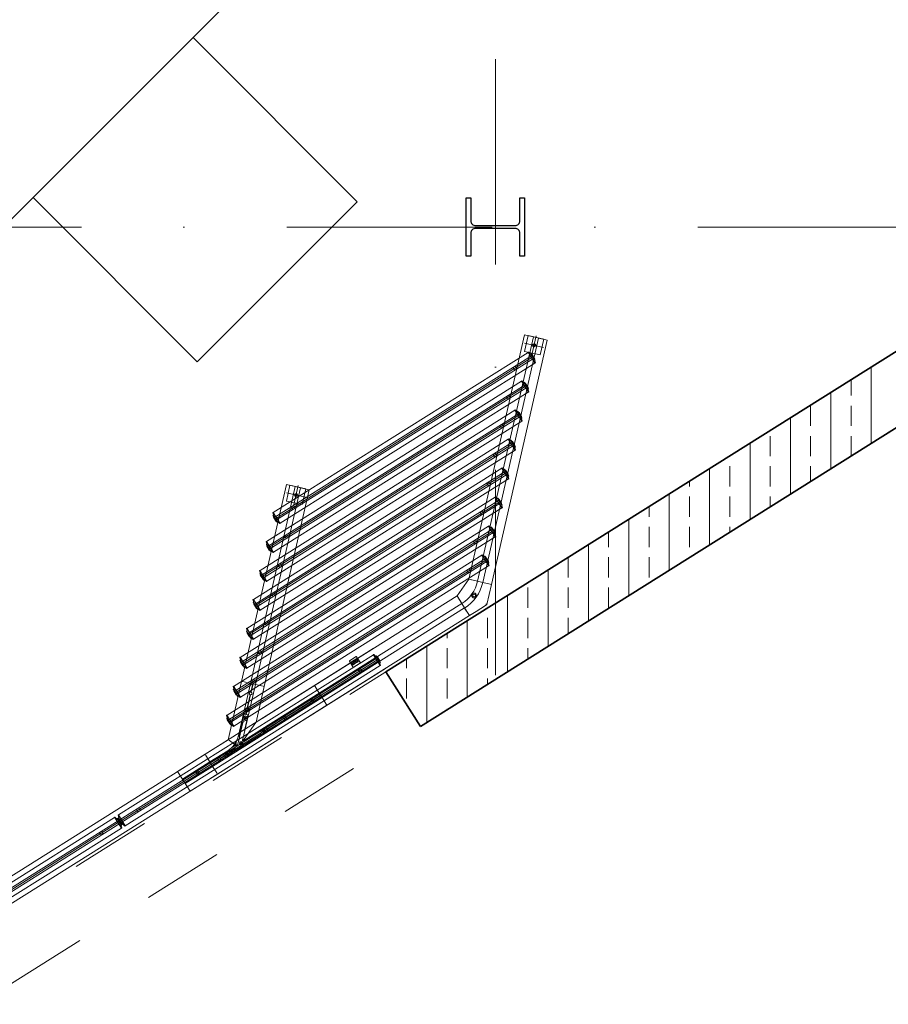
# Model space of a CAD drawing. Header units: metres. Extents: x 10441 to 19716, y -6570 to 1447.
# Tile 6 of 57: x 16309 to 16577, y -6130 to -5825. Entities that reach past the tile are written whole.
import ezdxf
from ezdxf.enums import TextEntityAlignment as Align

# ---------------------------------------------------------------- set-up
doc = ezdxf.new("R2010")
doc.units = ezdxf.units.M
doc.header["$MEASUREMENT"] = 0
doc.linetypes.add('8', pattern=[0.5, 0.25, -0.25])
doc.linetypes.add('DASHDOT', pattern=[25.4, 12.7, -6.35, 0, -6.35])
doc.layers.get('0').update_dxf_attribs({"color": 8})
for name, color, linetype, lineweight in [('#elektryczne', 8, 'Continuous', 20), ('_K_stal', 8, 'Continuous', 25), ('A_B.CIENKIE', 8, 'Continuous', 9), ('A_BUDYNKI', 8, 'Continuous', 13), ('A_HACZE', 8, 'Continuous', 5), ('A_OSIE', 8, 'Continuous', 13), ('A_OZACZENIE DRZWI', 8, 'Continuous', 13), ('A_OZNACZENIA OKIEN', 8, 'Continuous', 13), ('A_STOLARKA', 8, 'Continuous', 5)]:
    doc.layers.add(name, color=color, linetype=linetype, lineweight=lineweight)
doc.styles.add('m1_romans', font='romans.shx', dxfattribs={"width": 0.8})

# ---------------------------------------------------------------- blocks, each defined once
blk = doc.blocks.new('podkład')
at = {"color": 8}
for p, q in [((12110.65, -3655.4), (12199.74, -3566.3)), ((12179.95, -3586.09), (12130.44, -3635.6)), ((12230.78, -3636.92), (12179.95, -3586.09)), ((12130.44, -3635.6), (12181.26, -3686.43)), ((12181.26, -3686.43), (12230.78, -3636.92))]:
    blk.add_line(p, q, dxfattribs=at)
at = {"layer": '_K_stal', "color": 8}
blk.add_lwpolyline([(12281.09, -3635.7), (12282.49, -3635.7), (12282.49, -3653.7), (12281.09, -3653.7), (12281.09, -3646.62, 0.414214), (12279.59, -3645.12), (12267.39, -3645.12, 0.414214), (12265.89, -3646.62), (12265.89, -3653.7), (12264.49, -3653.7), (12264.49, -3635.7), (12265.89, -3635.7), (12265.89, -3642.77, 0.414214), (12267.39, -3644.27), (12279.59, -3644.27, 0.414214), (12281.09, -3642.77)], format="xyb", close=True, dxfattribs=at)
at = {"layer": 'A_B.CIENKIE', "color": 8, "linetype": '8', "ltscale": 100}
for p, q in [((11593.49, -4188.5), (12953.49, -3333.65)), ((11573.49, -4224.7), (12973.49, -3344.7))]:
    blk.add_line(p, q, dxfattribs=at)
at = {"layer": 'A_BUDYNKI', "color": 8, "lineweight": 35}
for p, q in [((12239.64, -3782.35), (12973.49, -3321.1)), ((12973.49, -3344.7), (12250.29, -3799.28)), ((12250.29, -3799.28), (12239.64, -3782.35))]:
    blk.add_line(p, q, dxfattribs=at)
at = {"layer": 'A_HACZE', "color": 8, "linetype": 'Continuous'}
for p, q in [((12389.78, -3711.6), (12389.78, -3687.98)), ((12383.53, -3696.88), (12383.53, -3691.91)), ((12377.28, -3719.46), (12377.28, -3695.84)), ((12371.03, -3706.25), (12371.03, -3700)), ((12383.53, -3706.25), (12383.53, -3700)), ((12364.78, -3727.32), (12364.78, -3703.7)), ((12358.53, -3715.63), (12358.53, -3709.38)), ((12371.03, -3715.63), (12371.03, -3709.38)), ((12383.53, -3715.53), (12383.53, -3709.38)), ((12352.28, -3735.17), (12352.28, -3711.55)), ((12346.03, -3715.63), (12346.03, -3715.48)), ((12339.78, -3743.03), (12339.78, -3719.41)), ((12346.03, -3725), (12346.03, -3718.75)), ((12358.53, -3725), (12358.53, -3718.75)), ((12371.03, -3723.39), (12371.03, -3718.75)), ((12333.53, -3725), (12333.53, -3723.34)), ((12327.28, -3750.89), (12327.28, -3727.27)), ((12333.53, -3734.38), (12333.53, -3728.13)), ((12346.03, -3734.38), (12346.03, -3728.13)), ((12358.53, -3731.24), (12358.53, -3728.13)), ((12321.03, -3734.38), (12321.03, -3731.2)), ((12314.78, -3758.74), (12314.78, -3735.12)), ((12321.03, -3743.75), (12321.03, -3737.5)), ((12333.53, -3743.75), (12333.53, -3737.5)), ((12346.03, -3739.1), (12346.03, -3737.5)), ((12308.53, -3743.75), (12308.53, -3739.05)), ((12302.28, -3766.6), (12302.28, -3742.98)), ((12296.03, -3753.13), (12296.03, -3746.91)), ((12308.53, -3753.13), (12308.53, -3746.88)), ((12321.03, -3753.13), (12321.03, -3746.88)), ((12333.53, -3746.96), (12333.53, -3746.88)), ((12289.78, -3774.46), (12289.78, -3750.84)), ((12283.53, -3762.5), (12283.53, -3756.25)), ((12296.03, -3762.5), (12296.03, -3756.25)), ((12308.53, -3762.5), (12308.53, -3756.25)), ((12277.28, -3782.32), (12277.28, -3758.69)), ((12271.03, -3771.88), (12271.03, -3765.63)), ((12283.53, -3771.88), (12283.53, -3765.63)), ((12296.03, -3770.53), (12296.03, -3765.63)), ((12264.78, -3790.17), (12264.78, -3766.55)), ((12258.53, -3771.88), (12258.53, -3770.48)), ((12252.28, -3798.03), (12252.28, -3774.41)), ((12258.53, -3781.25), (12258.53, -3775)), ((12271.03, -3781.25), (12271.03, -3775)), ((12283.53, -3778.39), (12283.53, -3775)), ((12246.03, -3781.25), (12246.03, -3778.34)), ((12239.78, -3782.57), (12239.78, -3782.26)), ((12246.03, -3790.63), (12246.03, -3784.38)), ((12258.53, -3790.63), (12258.53, -3784.38)), ((12271.03, -3786.24), (12271.03, -3784.38)), ((12258.53, -3794.1), (12258.53, -3793.75))]:
    blk.add_line(p, q, dxfattribs=at)
at = {"layer": 'A_OSIE', "color": 8, "linetype": 'DASHDOT', "ltscale": 5}
for p, q in [((12273.49, -3783.35), (12273.49, -2044.7)), ((11573.49, -3644.7), (12494.75, -3644.7))]:
    blk.add_line(p, q, dxfattribs=at)
at = {"layer": 'A_STOLARKA', "color": 8}
for p, q in [((12265.27, -3753.7), (12282.52, -3678.07)), ((12268, -3754.33), (12285.25, -3678.69)), ((12269.56, -3754.68), (12286.81, -3679.05)), ((12272.29, -3755.3), (12289.54, -3679.67)), ((12283.6, -3678.31), (12282.48, -3683.19)), ((12282.52, -3678.07), (12282.91, -3678.16)), ((12285.25, -3678.69), (12282.91, -3678.16)), ((12288.47, -3679.42), (12283.6, -3678.31)), ((12285.98, -3678.86), (12285.25, -3678.69)), ((12286.03, -3678.87), (12285.98, -3678.86)), ((12286.08, -3678.88), (12286.03, -3678.87)), ((12286.81, -3679.05), (12286.08, -3678.88)), ((12289.54, -3679.67), (12286.81, -3679.05)), ((12287.36, -3684.3), (12288.47, -3679.42)), ((12282.48, -3683.19), (12287.36, -3684.3)), ((12284.63, -3684.23), (12283.74, -3683.38)), ((12285.34, -3681.05), (12285.19, -3681.3)), ((12285.19, -3681.3), (12285.33, -3681.55)), ((12285.33, -3681.55), (12285.62, -3681.56)), ((12285.63, -3681.06), (12285.34, -3681.05)), ((12285.62, -3681.56), (12285.77, -3681.31)), ((12285.77, -3681.31), (12285.63, -3681.06)), ((12283.63, -3683.48), (12204.76, -3733.05)), ((12284.71, -3684.54), (12205.26, -3734.48)), ((12285.06, -3684.91), (12205.43, -3734.96)), ((12205.79, -3735.32), (12285.24, -3685.39)), ((12285.74, -3686.84), (12283.61, -3683.46)), ((12284.3, -3683.91), (12284.46, -3683.81)), ((12284.39, -3683.85), (12284.63, -3684.23)), ((12284.83, -3684.17), (12284.52, -3683.82)), ((12284.66, -3684.27), (12284.63, -3684.23)), ((12285.48, -3685.59), (12284.63, -3684.23)), ((12284.66, -3684.27), (12284.83, -3684.17)), ((12284.71, -3684.54), (12284.85, -3684.57)), ((12284.85, -3684.57), (12285.27, -3685.25)), ((12285.64, -3685.37), (12284.9, -3684.18)), ((12285.27, -3685.25), (12285.24, -3685.39)), ((12285.46, -3685.54), (12285.63, -3685.44)), ((12285.49, -3685.58), (12285.46, -3685.54)), ((12285.87, -3686.76), (12285.48, -3685.59)), ((12285.49, -3685.58), (12285.72, -3685.96)), ((12285.81, -3685.86), (12285.63, -3685.44)), ((12285.79, -3685.93), (12285.63, -3686.02)), ((12206.86, -3736.38), (12285.72, -3686.81)), ((12281.59, -3692.45), (12202.72, -3742.01)), ((12283.7, -3695.81), (12281.57, -3692.42)), ((12282.59, -3693.2), (12281.7, -3692.34)), ((12282.66, -3693.5), (12203.21, -3743.44)), ((12283.01, -3693.87), (12203.39, -3743.92)), ((12203.75, -3744.28), (12283.2, -3694.35)), ((12282.26, -3692.87), (12282.41, -3692.77)), ((12282.35, -3692.81), (12282.59, -3693.19)), ((12282.79, -3693.13), (12282.48, -3692.78)), ((12282.62, -3693.24), (12282.59, -3693.19)), ((12283.44, -3694.55), (12282.59, -3693.2)), ((12282.62, -3693.24), (12282.79, -3693.13)), ((12282.66, -3693.5), (12282.8, -3693.53)), ((12282.8, -3693.53), (12283.23, -3694.21)), ((12283.6, -3694.33), (12282.85, -3693.15)), ((12283.23, -3694.21), (12283.2, -3694.35)), ((12283.41, -3694.51), (12283.58, -3694.4)), ((12283.44, -3694.55), (12283.42, -3694.51)), ((12283.44, -3694.55), (12283.68, -3694.93)), ((12283.82, -3695.73), (12283.44, -3694.55)), ((12283.74, -3694.89), (12283.58, -3694.99)), ((12283.76, -3694.83), (12283.59, -3694.4)), ((12204.81, -3745.34), (12283.68, -3695.77)), ((12279.54, -3701.41), (12200.68, -3750.98)), ((12281.65, -3704.77), (12279.53, -3701.38)), ((12280.55, -3702.16), (12279.65, -3701.3)), ((12280.62, -3702.47), (12201.17, -3752.4)), ((12280.97, -3702.84), (12201.34, -3752.88)), ((12201.7, -3753.25), (12281.15, -3703.31)), ((12202.77, -3754.3), (12281.63, -3704.73)), ((12280.21, -3701.83), (12280.37, -3701.73)), ((12280.31, -3701.77), (12280.55, -3702.15)), ((12280.75, -3702.09), (12280.43, -3701.74)), ((12280.57, -3702.2), (12280.55, -3702.15)), ((12281.4, -3703.51), (12280.55, -3702.16)), ((12280.57, -3702.2), (12280.74, -3702.09)), ((12280.62, -3702.47), (12280.76, -3702.5)), ((12280.76, -3702.5), (12281.18, -3703.17)), ((12281.55, -3703.29), (12280.81, -3702.11)), ((12281.18, -3703.17), (12281.15, -3703.31)), ((12281.37, -3703.47), (12281.54, -3703.36)), ((12281.4, -3703.51), (12281.37, -3703.47)), ((12281.4, -3703.51), (12281.64, -3703.89)), ((12281.78, -3704.69), (12281.4, -3703.51)), ((12281.72, -3703.79), (12281.54, -3703.36)), ((12281.7, -3703.85), (12281.54, -3703.95)), ((12277.5, -3710.37), (12198.63, -3759.94)), ((12279.61, -3713.73), (12277.48, -3710.34)), ((12278.5, -3711.12), (12277.61, -3710.26)), ((12278.17, -3710.79), (12278.32, -3710.7)), ((12278.26, -3710.74), (12278.5, -3711.12)), ((12278.7, -3711.05), (12278.39, -3710.71)), ((12278.58, -3711.43), (12199.13, -3761.36)), ((12278.93, -3711.8), (12199.3, -3761.85)), ((12199.66, -3762.21), (12279.11, -3712.27)), ((12200.72, -3763.27), (12279.59, -3713.7)), ((12278.53, -3711.16), (12278.5, -3711.12)), ((12279.35, -3712.48), (12278.5, -3711.12)), ((12278.53, -3711.16), (12278.7, -3711.06)), ((12278.58, -3711.43), (12278.71, -3711.46)), ((12278.71, -3711.46), (12279.14, -3712.14)), ((12279.51, -3712.26), (12278.77, -3711.07)), ((12279.14, -3712.14), (12279.11, -3712.27)), ((12279.33, -3712.43), (12279.49, -3712.33)), ((12279.35, -3712.47), (12279.33, -3712.43)), ((12279.35, -3712.47), (12279.59, -3712.85)), ((12279.74, -3713.65), (12279.35, -3712.48)), ((12279.67, -3712.75), (12279.5, -3712.32)), ((12279.65, -3712.81), (12279.5, -3712.91)), ((12275.46, -3719.33), (12196.59, -3768.9)), ((12277.57, -3722.69), (12275.44, -3719.31)), ((12276.46, -3720.08), (12275.57, -3719.23)), ((12276.12, -3719.76), (12276.28, -3719.66)), ((12276.22, -3719.7), (12276.46, -3720.08)), ((12276.66, -3720.02), (12276.34, -3719.67)), ((12276.53, -3720.39), (12197.08, -3770.33)), ((12276.88, -3720.76), (12197.26, -3770.81)), ((12197.61, -3771.17), (12277.07, -3721.24)), ((12198.68, -3772.23), (12277.55, -3722.66)), ((12276.49, -3720.12), (12276.46, -3720.08)), ((12277.31, -3721.44), (12276.46, -3720.08)), ((12276.48, -3720.12), (12276.65, -3720.02)), ((12276.53, -3720.39), (12276.67, -3720.42)), ((12276.67, -3720.42), (12277.1, -3721.1)), ((12277.47, -3721.22), (12276.72, -3720.03)), ((12277.1, -3721.1), (12277.07, -3721.24)), ((12277.28, -3721.39), (12277.45, -3721.29)), ((12277.31, -3721.43), (12277.28, -3721.39)), ((12277.31, -3721.43), (12277.55, -3721.81)), ((12277.69, -3722.61), (12277.31, -3721.44)), ((12277.61, -3721.78), (12277.45, -3721.87)), ((12277.63, -3721.71), (12277.46, -3721.29)), ((12208.86, -3724.38), (12194.97, -3785.29)), ((12211.59, -3725), (12197.7, -3785.91)), ((12213.15, -3725.36), (12199.26, -3786.27)), ((12215.88, -3725.98), (12201.99, -3786.89)), ((12209.93, -3724.62), (12208.82, -3729.5)), ((12208.86, -3724.38), (12209.25, -3724.47)), ((12211.59, -3725), (12209.25, -3724.47)), ((12214.81, -3725.73), (12209.93, -3724.62)), ((12212.32, -3725.17), (12211.59, -3725)), ((12212.37, -3725.18), (12212.32, -3725.17)), ((12212.42, -3725.19), (12212.37, -3725.18)), ((12213.15, -3725.36), (12212.42, -3725.19)), ((12215.88, -3725.98), (12213.15, -3725.36)), ((12213.69, -3730.61), (12214.81, -3725.73)), ((12273.41, -3728.29), (12194.55, -3777.86)), ((12211.67, -3727.36), (12211.52, -3727.61)), ((12211.52, -3727.61), (12211.66, -3727.86)), ((12211.66, -3727.86), (12211.95, -3727.87)), ((12211.96, -3727.37), (12211.67, -3727.36)), ((12211.95, -3727.87), (12212.1, -3727.62)), ((12212.1, -3727.62), (12211.96, -3727.37)), ((12275.52, -3731.65), (12273.4, -3728.27)), ((12274.42, -3729.04), (12273.52, -3728.19)), ((12274.08, -3728.72), (12274.24, -3728.62)), ((12274.18, -3728.66), (12274.42, -3729.04)), ((12274.62, -3728.98), (12274.3, -3728.63)), ((12274.44, -3729.08), (12274.42, -3729.04)), ((12275.27, -3730.4), (12274.42, -3729.04)), ((12274.44, -3729.09), (12274.61, -3728.98)), ((12275.42, -3730.18), (12274.68, -3729)), ((12274.49, -3729.35), (12195.04, -3779.29)), ((12274.84, -3729.72), (12195.21, -3779.77)), ((12195.57, -3780.13), (12275.02, -3730.2)), ((12196.64, -3781.19), (12275.5, -3731.62)), ((12208.82, -3729.5), (12213.69, -3730.61)), ((12274.49, -3729.35), (12274.63, -3729.38)), ((12274.63, -3729.38), (12275.05, -3730.06)), ((12275.05, -3730.06), (12275.02, -3730.2)), ((12275.24, -3730.36), (12275.41, -3730.25)), ((12275.27, -3730.39), (12275.24, -3730.35)), ((12275.27, -3730.39), (12275.51, -3730.78)), ((12275.65, -3731.57), (12275.27, -3730.4)), ((12275.59, -3730.68), (12275.41, -3730.25)), ((12275.57, -3730.74), (12275.41, -3730.84)), ((12205.01, -3734.28), (12204.62, -3733.11)), ((12204.86, -3734.43), (12204.68, -3734)), ((12204.86, -3733.84), (12204.7, -3733.94)), ((12206.88, -3736.41), (12204.75, -3733.03)), ((12204.76, -3733.9), (12205, -3734.28)), ((12205.59, -3735.68), (12204.85, -3734.5)), ((12205.03, -3734.32), (12204.86, -3734.43)), ((12205.03, -3734.33), (12205, -3734.28)), ((12205.86, -3735.64), (12205.01, -3734.28)), ((12205.26, -3734.48), (12205.22, -3734.62)), ((12205.22, -3734.62), (12205.64, -3735.3)), ((12271.37, -3737.26), (12192.5, -3786.83)), ((12205.64, -3735.3), (12205.79, -3735.32)), ((12205.83, -3735.59), (12205.66, -3735.7)), ((12205.97, -3736.05), (12205.66, -3735.7)), ((12205.85, -3735.64), (12205.83, -3735.6)), ((12205.85, -3735.64), (12206.09, -3736.02)), ((12206.75, -3736.49), (12205.86, -3735.64)), ((12206.03, -3736.05), (12206.19, -3735.96)), ((12273.48, -3740.62), (12271.35, -3737.23)), ((12272.37, -3738.01), (12271.48, -3737.15)), ((12272.03, -3737.68), (12272.19, -3737.58)), ((12272.13, -3737.62), (12272.37, -3738)), ((12272.57, -3737.94), (12272.26, -3737.59)), ((12272.4, -3738.05), (12272.37, -3738)), ((12273.22, -3739.36), (12272.37, -3738.01)), ((12272.4, -3738.05), (12272.56, -3737.94)), ((12273.38, -3739.14), (12272.63, -3737.96)), ((12272.44, -3738.32), (12192.99, -3788.25)), ((12272.79, -3738.69), (12193.17, -3788.73)), ((12193.53, -3789.1), (12272.98, -3739.16)), ((12194.59, -3790.15), (12273.46, -3740.58)), ((12272.44, -3738.32), (12272.58, -3738.35)), ((12272.58, -3738.35), (12273.01, -3739.02)), ((12273.01, -3739.02), (12272.98, -3739.16)), ((12273.19, -3739.32), (12273.36, -3739.21)), ((12273.22, -3739.36), (12273.2, -3739.32)), ((12273.22, -3739.36), (12273.46, -3739.74)), ((12273.6, -3740.54), (12273.22, -3739.36)), ((12273.52, -3739.7), (12273.36, -3739.8)), ((12273.54, -3739.64), (12273.37, -3739.21)), ((12202.96, -3743.24), (12202.58, -3742.07)), ((12202.81, -3743.4), (12202.64, -3742.96)), ((12202.81, -3742.8), (12202.66, -3742.9)), ((12204.83, -3745.38), (12202.7, -3741.99)), ((12202.72, -3742.86), (12202.96, -3743.24)), ((12203.55, -3744.65), (12202.8, -3743.46)), ((12202.99, -3743.29), (12202.82, -3743.39)), ((12202.99, -3743.29), (12202.96, -3743.24)), ((12203.81, -3744.6), (12202.96, -3743.24)), ((12203.21, -3743.44), (12203.17, -3743.58)), ((12203.17, -3743.58), (12203.6, -3744.26)), ((12203.6, -3744.26), (12203.75, -3744.28)), ((12269.32, -3746.22), (12190.46, -3795.79)), ((12270.4, -3747.28), (12190.95, -3797.21)), ((12203.92, -3745.01), (12203.61, -3744.67)), ((12203.79, -3744.56), (12203.62, -3744.66)), ((12203.81, -3744.6), (12203.78, -3744.56)), ((12203.81, -3744.6), (12204.05, -3744.98)), ((12204.71, -3745.46), (12203.81, -3744.6)), ((12203.99, -3745.02), (12204.14, -3744.92)), ((12271.43, -3749.58), (12269.31, -3746.19)), ((12270.32, -3746.97), (12269.43, -3746.11)), ((12269.99, -3746.64), (12270.15, -3746.55)), ((12270.09, -3746.59), (12270.33, -3746.97)), ((12270.53, -3746.9), (12270.21, -3746.56)), ((12271.18, -3748.33), (12270.32, -3746.97)), ((12270.35, -3747.01), (12270.33, -3746.97)), ((12270.35, -3747.01), (12270.52, -3746.91)), ((12270.4, -3747.28), (12270.54, -3747.31)), ((12270.54, -3747.31), (12270.96, -3747.99)), ((12271.33, -3748.11), (12270.59, -3746.92)), ((12270.75, -3747.65), (12191.12, -3797.7)), ((12191.48, -3798.06), (12270.93, -3748.12)), ((12192.55, -3799.12), (12271.41, -3749.55)), ((12270.96, -3747.99), (12270.93, -3748.12)), ((12271.15, -3748.28), (12271.32, -3748.18)), ((12271.18, -3748.32), (12271.15, -3748.28)), ((12271.18, -3748.32), (12271.42, -3748.7)), ((12271.56, -3749.5), (12271.18, -3748.33)), ((12271.5, -3748.6), (12271.32, -3748.17)), ((12271.48, -3748.66), (12271.32, -3748.76)), ((12200.92, -3752.21), (12200.53, -3751.03)), ((12200.77, -3752.36), (12200.59, -3751.92)), ((12200.77, -3751.76), (12200.61, -3751.86)), ((12202.79, -3754.34), (12200.66, -3750.95)), ((12200.67, -3751.82), (12200.91, -3752.21)), ((12201.5, -3753.61), (12200.76, -3752.42)), ((12200.94, -3752.25), (12200.77, -3752.36)), ((12200.94, -3752.25), (12200.91, -3752.21)), ((12201.77, -3753.56), (12200.92, -3752.21)), ((12201.17, -3752.4), (12201.13, -3752.55)), ((12201.13, -3752.55), (12201.56, -3753.22)), ((12201.56, -3753.22), (12201.7, -3753.25)), ((12201.74, -3753.52), (12201.57, -3753.63)), ((12201.88, -3753.97), (12201.57, -3753.63)), ((12201.77, -3753.56), (12201.74, -3753.52)), ((12201.77, -3753.56), (12202, -3753.94)), ((12202.66, -3754.42), (12201.77, -3753.56)), ((12201.94, -3753.98), (12202.1, -3753.88)), ((12261.62, -3758.85), (12265.27, -3753.7)), ((12267.98, -3754.32), (12265.27, -3753.7)), ((12268, -3754.33), (12265.66, -3753.79)), ((12269.56, -3754.68), (12268, -3754.33)), ((12271.9, -3755.22), (12269.56, -3754.68)), ((12271.9, -3755.22), (12269.58, -3754.69)), ((12272.29, -3755.3), (12270.87, -3761.54)), ((12272.29, -3755.3), (12271.9, -3755.22)), ((12271.9, -3755.22), (12272.29, -3755.3)), ((12261.62, -3758.85), (12201.29, -3796.78)), ((12263.1, -3761.2), (12261.62, -3758.85)), ((12261.83, -3759.19), (12263.11, -3761.22)), ((12198.87, -3761.17), (12198.49, -3759.99)), ((12198.73, -3761.32), (12198.55, -3760.89)), ((12198.73, -3760.73), (12198.57, -3760.83)), ((12200.74, -3763.3), (12198.62, -3759.91)), ((12198.63, -3760.79), (12198.87, -3761.17)), ((12199.46, -3762.57), (12198.71, -3761.39)), ((12198.9, -3761.21), (12198.73, -3761.32)), ((12198.9, -3761.21), (12198.87, -3761.17)), ((12199.73, -3762.52), (12198.87, -3761.17)), ((12199.13, -3761.36), (12199.09, -3761.51)), ((12199.09, -3761.51), (12199.51, -3762.19)), ((12199.51, -3762.19), (12199.66, -3762.21)), ((12199.84, -3762.93), (12199.52, -3762.59)), ((12199.7, -3762.48), (12199.53, -3762.59)), ((12199.72, -3762.52), (12199.7, -3762.48)), ((12199.72, -3762.52), (12199.96, -3762.9)), ((12200.62, -3763.38), (12199.73, -3762.52)), ((12263.96, -3762.58), (12199.9, -3802.84)), ((12263.11, -3761.22), (12200.4, -3800.64)), ((12263.96, -3762.58), (12263.11, -3761.22)), ((12263.96, -3762.58), (12265.24, -3764.61)), ((12265.24, -3764.61), (12263.97, -3762.59)), ((12267.52, -3763.65), (12270.39, -3761.84)), ((12270.87, -3761.54), (12270.39, -3761.84)), ((12270.87, -3761.54), (12270.52, -3761.29)), ((12265.45, -3764.95), (12199.02, -3806.7)), ((12199.9, -3762.94), (12200.06, -3762.84)), ((12265.24, -3764.61), (12265.45, -3764.95)), ((12265.45, -3764.95), (12265.24, -3764.61)), ((12267.52, -3763.65), (12265.45, -3764.95)), ((12196.83, -3770.13), (12196.45, -3768.96)), ((12196.68, -3770.28), (12196.51, -3769.85)), ((12196.68, -3769.69), (12196.53, -3769.79)), ((12198.7, -3772.26), (12196.57, -3768.88)), ((12196.59, -3769.75), (12196.83, -3770.13)), ((12197.42, -3771.53), (12196.67, -3770.35)), ((12196.86, -3770.17), (12196.69, -3770.28)), ((12196.85, -3770.17), (12196.83, -3770.13)), ((12197.68, -3771.49), (12196.83, -3770.13)), ((12197.08, -3770.33), (12197.04, -3770.47)), ((12197.04, -3770.47), (12197.47, -3771.15)), ((12197.47, -3771.15), (12197.61, -3771.17)), ((12197.79, -3771.9), (12197.48, -3771.55)), ((12197.66, -3771.44), (12197.49, -3771.55)), ((12197.68, -3771.48), (12197.65, -3771.44)), ((12197.68, -3771.48), (12197.92, -3771.87)), ((12198.57, -3772.34), (12197.68, -3771.49)), ((12197.86, -3771.9), (12198.01, -3771.81)), ((11593.51, -4178.81), (12235.67, -3775.16)), ((12235.74, -3777.05), (12156.88, -3826.62)), ((12196.66, -3781.22), (12194.53, -3777.84)), ((12237.85, -3780.41), (12235.72, -3777.02)), ((12236.74, -3777.8), (12235.85, -3776.94)), ((12236.41, -3777.47), (12236.56, -3777.37)), ((12236.5, -3777.41), (12236.74, -3777.79)), ((12236.94, -3777.73), (12236.63, -3777.38)), ((12236.77, -3777.84), (12236.74, -3777.79)), ((12237.59, -3779.15), (12236.74, -3777.8)), ((12236.77, -3777.84), (12236.94, -3777.73)), ((12237.75, -3778.93), (12237.01, -3777.75)), ((12157.36, -3828.05), (12236.82, -3778.1)), ((12237.11, -3778.51), (12157.54, -3828.53)), ((12237.35, -3778.95), (12157.89, -3828.89)), ((12158.97, -3829.95), (12237.83, -3780.38)), ((12194.79, -3779.09), (12194.4, -3777.92)), ((12194.64, -3779.24), (12194.46, -3778.81)), ((12194.64, -3778.65), (12194.48, -3778.75)), ((12194.54, -3778.71), (12194.78, -3779.09)), ((12195.37, -3780.5), (12194.63, -3779.31)), ((12194.81, -3779.14), (12194.64, -3779.24)), ((12194.81, -3779.14), (12194.78, -3779.09)), ((12195.64, -3780.45), (12194.79, -3779.09)), ((12195.04, -3779.29), (12195, -3779.43)), ((12195, -3779.43), (12195.43, -3780.11)), ((12195.43, -3780.11), (12195.57, -3780.13)), ((12195.61, -3780.41), (12195.44, -3780.51)), ((12195.75, -3780.86), (12195.44, -3780.51)), ((12195.64, -3780.45), (12195.61, -3780.41)), ((12195.64, -3780.45), (12195.87, -3780.83)), ((12196.53, -3781.3), (12195.64, -3780.45)), ((12195.81, -3780.87), (12195.97, -3780.77)), ((12228.83, -3779.4), (12228.83, -3779.4)), ((12229.07, -3779.78), (12229.07, -3779.78)), ((12229.09, -3779.24), (12229.08, -3779.24)), ((12229.22, -3779.16), (12229.21, -3779.16)), ((12229.31, -3780.17), (12229.31, -3780.16)), ((12229.33, -3779.62), (12229.32, -3779.62)), ((12229.45, -3779.54), (12229.45, -3779.54)), ((12229.47, -3779), (12229.46, -3779)), ((12229.57, -3780.01), (12229.56, -3780)), ((12229.6, -3778.92), (12229.59, -3778.92)), ((12229.69, -3779.93), (12229.69, -3779.92)), ((12229.71, -3779.38), (12229.7, -3779.38)), ((12229.84, -3779.31), (12229.83, -3779.3)), ((12229.85, -3778.76), (12229.85, -3778.76)), ((12229.95, -3779.77), (12229.94, -3779.76)), ((12229.98, -3778.68), (12229.97, -3778.68)), ((12230.08, -3779.69), (12230.07, -3779.68)), ((12230.09, -3779.15), (12230.09, -3779.14)), ((12230.22, -3779.07), (12230.21, -3779.06)), ((12230.23, -3778.52), (12230.23, -3778.52)), ((12230.33, -3779.53), (12230.32, -3779.52)), ((12230.36, -3778.45), (12230.35, -3778.44)), ((12230.46, -3779.45), (12230.45, -3779.44)), ((12230.47, -3778.91), (12230.47, -3778.9)), ((12230.6, -3778.83), (12230.59, -3778.82)), ((12230.61, -3778.29), (12230.61, -3778.28)), ((12230.71, -3779.29), (12230.71, -3779.28)), ((12230.84, -3779.21), (12230.83, -3779.2)), ((12230.85, -3778.67), (12230.85, -3778.66)), ((12231.09, -3779.05), (12231.09, -3779.04)), ((12236.82, -3778.1), (12236.96, -3778.14)), ((12236.96, -3778.14), (12237.38, -3778.81)), ((12237.38, -3778.81), (12237.35, -3778.95)), ((12237.57, -3779.11), (12237.74, -3779)), ((12237.59, -3779.15), (12237.57, -3779.11)), ((12237.59, -3779.15), (12237.83, -3779.53)), ((12237.98, -3780.33), (12237.59, -3779.15)), ((12237.92, -3779.43), (12237.74, -3779)), ((12237.9, -3779.49), (12237.74, -3779.59)), ((11597.34, -4184.9), (12239.51, -3781.26)), ((12194.97, -3785.29), (12190.85, -3803.34)), ((12192.74, -3788.06), (12192.36, -3786.88)), ((12194.61, -3790.19), (12192.48, -3786.8)), ((12197.7, -3785.91), (12194.01, -3802.06)), ((12195.36, -3785.38), (12194.97, -3785.29)), ((12195.36, -3785.38), (12197.7, -3785.91)), ((12199.26, -3786.27), (12195.4, -3803.18)), ((12197.7, -3785.91), (12198.43, -3786.08)), ((12198.43, -3786.08), (12197.85, -3788.59)), ((12198.48, -3786.09), (12197.9, -3788.6)), ((12198.52, -3786.1), (12197.95, -3788.61)), ((12198.43, -3786.08), (12198.48, -3786.09)), ((12198.48, -3786.09), (12198.52, -3786.1)), ((12198.52, -3786.1), (12199.26, -3786.27)), ((12199.26, -3786.27), (12201.6, -3786.8)), ((12199.47, -3797.92), (12217.51, -3786.58)), ((12201.99, -3786.89), (12199.47, -3797.92)), ((12201.99, -3786.89), (12201.6, -3786.8)), ((12217.72, -3786.92), (12217.51, -3786.58)), ((12217.72, -3786.92), (12219, -3788.95)), ((12192.59, -3788.21), (12192.42, -3787.77)), ((12192.59, -3787.61), (12192.44, -3787.71)), ((12192.5, -3787.67), (12192.74, -3788.06)), ((12193.33, -3789.46), (12192.58, -3788.27)), ((12192.77, -3788.1), (12192.6, -3788.21)), ((12192.77, -3788.1), (12192.74, -3788.06)), ((12193.59, -3789.41), (12192.74, -3788.06)), ((12192.99, -3788.25), (12192.95, -3788.4)), ((12192.95, -3788.4), (12193.38, -3789.07)), ((12193.38, -3789.07), (12193.53, -3789.1)), ((12193.7, -3789.82), (12193.39, -3789.48)), ((12193.57, -3789.37), (12193.4, -3789.48)), ((12193.59, -3789.41), (12193.56, -3789.37)), ((12193.59, -3789.41), (12193.83, -3789.79)), ((12194.49, -3790.27), (12193.59, -3789.41)), ((12193.77, -3789.83), (12193.92, -3789.73)), ((12195.85, -3803.5), (12219, -3788.95)), ((12197.67, -3789.42), (12196.74, -3793.47)), ((12197.71, -3789.43), (12196.79, -3793.48)), ((12197.76, -3789.44), (12196.84, -3793.49)), ((12217.22, -3790.95), (12219.4, -3789.58)), ((12217.25, -3790.99), (12219.43, -3789.62)), ((12217.27, -3791.04), (12219.45, -3789.67)), ((12219, -3788.95), (12219.4, -3789.58)), ((12219.4, -3789.58), (12219.43, -3789.62)), ((12219.43, -3789.62), (12219.45, -3789.67)), ((12219.45, -3789.67), (12219.85, -3790.3)), ((12185.99, -3811.59), (12219.85, -3790.3)), ((12187.48, -3813.96), (12221.34, -3792.67)), ((12208.75, -3796.28), (12216.5, -3791.4)), ((12208.78, -3796.32), (12216.53, -3791.45)), ((12208.81, -3796.36), (12216.56, -3791.49)), ((12219.85, -3790.3), (12221.13, -3792.33)), ((12221.34, -3792.67), (12221.13, -3792.33)), ((12190.7, -3797.02), (12190.31, -3795.84)), ((12192.57, -3799.15), (12190.44, -3795.76)), ((12195.69, -3795.4), (12194.14, -3802.2)), ((12195.69, -3795.4), (12196.95, -3795.69)), ((12196.55, -3794.29), (12196.27, -3795.54)), ((12196.6, -3794.3), (12196.32, -3795.55)), ((12196.65, -3794.31), (12196.37, -3795.56)), ((12196.55, -3797.45), (12196.95, -3795.69)), ((12190.55, -3797.17), (12190.37, -3796.74)), ((12190.55, -3796.58), (12190.39, -3796.68)), ((12190.45, -3796.64), (12190.69, -3797.02)), ((12191.28, -3798.42), (12190.54, -3797.24)), ((12190.72, -3797.06), (12190.55, -3797.17)), ((12190.72, -3797.06), (12190.69, -3797.02)), ((12191.55, -3798.37), (12190.7, -3797.02)), ((12190.95, -3797.21), (12190.91, -3797.36)), ((12190.91, -3797.36), (12191.34, -3798.04)), ((12191.34, -3798.04), (12191.48, -3798.06)), ((12191.52, -3798.33), (12191.35, -3798.44)), ((12191.66, -3798.78), (12191.35, -3798.44)), ((12191.54, -3798.37), (12191.52, -3798.33)), ((12191.54, -3798.37), (12191.78, -3798.75)), ((12192.44, -3799.23), (12191.55, -3798.37)), ((12191.72, -3798.79), (12191.88, -3798.69)), ((12194.06, -3803.89), (12195.39, -3798.06)), ((12198.87, -3798.77), (12195.52, -3803.49)), ((12195.52, -3803.49), (12198.87, -3798.77)), ((12195.61, -3797.75), (12196.21, -3797.37)), ((12195.85, -3800.54), (12196.55, -3797.45)), ((12196.08, -3796.35), (12195.94, -3796.45)), ((12195.94, -3796.45), (12195.96, -3796.63)), ((12195.96, -3796.63), (12196.12, -3796.69)), ((12196.24, -3796.42), (12196.08, -3796.35)), ((12196.12, -3796.69), (12196.26, -3796.59)), ((12196.21, -3797.37), (12196.55, -3797.45)), ((12196.26, -3796.59), (12196.24, -3796.42)), ((12198.87, -3798.77), (12199.47, -3797.92)), ((12199.47, -3797.92), (12198.87, -3798.77)), ((12202.72, -3800.07), (12208.04, -3796.72)), ((12202.75, -3800.11), (12208.06, -3796.77)), ((12202.78, -3800.15), (12208.09, -3796.81)), ((12200.69, -3801.82), (12191.68, -3807.48)), ((12194.14, -3802.2), (12193.95, -3802.32)), ((12195.96, -3800.72), (12195.85, -3800.54)), ((12200.8, -3800.39), (12201.07, -3800.81)), ((12201.07, -3800.81), (12200.91, -3801.51)), ((12201.84, -3800.48), (12201.73, -3800.61)), ((12201.73, -3800.61), (12201.79, -3800.77)), ((12201.79, -3800.77), (12201.96, -3800.8)), ((12202.02, -3800.51), (12201.84, -3800.48)), ((12201.96, -3800.8), (12202.07, -3800.67)), ((12202.07, -3800.67), (12202.02, -3800.51)), ((12202.32, -3799.43), (12203.17, -3800.79)), ((12183.65, -3807.86), (12190.85, -3803.34)), ((12190.85, -3803.34), (12191.2, -3803.59)), ((12191.2, -3803.59), (12190.85, -3803.34)), ((12192.82, -3804.73), (12191.2, -3803.59)), ((12191.2, -3803.59), (12192.82, -3804.73)), ((12192.93, -3805.13), (12191.96, -3805.74)), ((12192.07, -3805.63), (12193.14, -3804.96)), ((12192.82, -3804.73), (12193.14, -3804.96)), ((12192.82, -3804.73), (12193.14, -3804.96)), ((12193.42, -3803.73), (12193.14, -3804.96)), ((12193.36, -3805.11), (12193.14, -3804.96)), ((12193.14, -3804.96), (12193.36, -3805.11)), ((12193.44, -3803.69), (12193.19, -3804.75)), ((12195, -3804.22), (12194.7, -3804.64)), ((12194.7, -3804.64), (12195, -3804.22)), ((12195.52, -3803.49), (12195.38, -3803.69)), ((12195.38, -3803.69), (12195.52, -3803.49)), ((12175.18, -3813.19), (12183.65, -3807.86)), ((12183.65, -3807.86), (12183.86, -3808.2)), ((12183.86, -3808.2), (12183.65, -3807.86)), ((12183.65, -3807.86), (12183.86, -3808.2)), ((12185.14, -3810.23), (12183.86, -3808.2)), ((12183.86, -3808.2), (12185.14, -3810.23)), ((12185.14, -3810.23), (12183.86, -3808.2)), ((12185.14, -3810.23), (12190.69, -3806.74)), ((12188.43, -3809.05), (12189.68, -3808.26)), ((12188.46, -3809.09), (12189.71, -3808.3)), ((12190.14, -3808.98), (12189.29, -3807.63)), ((12190.52, -3807.6), (12190.39, -3807.72)), ((12190.39, -3807.72), (12190.43, -3807.89)), ((12190.43, -3807.89), (12190.59, -3807.94)), ((12190.69, -3807.66), (12190.52, -3807.6)), ((12190.59, -3807.94), (12190.72, -3807.83)), ((12190.72, -3807.83), (12190.69, -3807.66)), ((12191.36, -3806.97), (12192.29, -3806.39)), ((12176.67, -3815.56), (12185.14, -3810.23)), ((12185.54, -3810.87), (12185.14, -3810.23)), ((12185.14, -3810.23), (12185.54, -3810.87)), ((12185.54, -3810.87), (12185.14, -3810.23)), ((12185.54, -3810.87), (12187.72, -3809.5)), ((12185.56, -3810.91), (12185.54, -3810.87)), ((12185.54, -3810.87), (12185.56, -3810.91)), ((12185.56, -3810.91), (12185.54, -3810.87)), ((12185.56, -3810.91), (12187.74, -3809.54)), ((12185.59, -3810.95), (12185.56, -3810.91)), ((12185.56, -3810.91), (12185.59, -3810.95)), ((12185.59, -3810.95), (12185.56, -3810.91)), ((12185.59, -3810.95), (12187.77, -3809.58)), ((12185.99, -3811.59), (12185.59, -3810.95)), ((12185.59, -3810.95), (12185.99, -3811.59)), ((12185.99, -3811.59), (12185.59, -3810.95)), ((12188.49, -3809.13), (12189.74, -3808.35)), ((12175.18, -3813.19), (12179.01, -3819.28)), ((12179.01, -3819.28), (12175.18, -3813.19)), ((12177.52, -3816.91), (12185.99, -3811.59)), ((12179.01, -3819.28), (12187.48, -3813.96)), ((12187.27, -3813.62), (12185.99, -3811.59)), ((12185.99, -3811.59), (12187.27, -3813.62)), ((12187.27, -3813.62), (12185.99, -3811.59)), ((12187.27, -3813.62), (12187.48, -3813.96)), ((12187.48, -3813.96), (12187.27, -3813.62)), ((12187.27, -3813.62), (12187.48, -3813.96)), ((12158.99, -3829.98), (12156.86, -3826.59)), ((12155.69, -3827.37), (12076.83, -3876.94)), ((12156.76, -3828.42), (12077.31, -3878.37)), ((12157.12, -3828.79), (12077.49, -3878.84)), ((12077.84, -3879.21), (12157.3, -3829.27)), ((12157.8, -3830.72), (12155.67, -3827.34)), ((12156.69, -3828.11), (12155.8, -3827.26)), ((12156.36, -3827.79), (12156.51, -3827.69)), ((12156.45, -3827.73), (12156.69, -3828.11)), ((12156.89, -3828.05), (12156.58, -3827.7)), ((12156.72, -3828.15), (12156.69, -3828.11)), ((12157.54, -3829.47), (12156.69, -3828.11)), ((12156.72, -3828.16), (12156.89, -3828.05)), ((12157.12, -3827.85), (12156.73, -3826.67)), ((12156.9, -3828.45), (12156.76, -3828.42)), ((12156.97, -3828), (12156.79, -3827.57)), ((12156.97, -3827.41), (12156.81, -3827.5)), ((12156.87, -3827.47), (12157.11, -3827.85)), ((12157.33, -3829.13), (12156.9, -3828.45)), ((12157.7, -3829.25), (12156.96, -3828.07)), ((12157.7, -3829.25), (12156.96, -3828.07)), ((12157.14, -3827.89), (12156.97, -3828)), ((12157.14, -3827.89), (12157.11, -3827.85)), ((12157.97, -3829.2), (12157.12, -3827.85)), ((12157.3, -3829.27), (12157.33, -3829.13)), ((12157.33, -3828.18), (12157.36, -3828.05)), ((12157.76, -3828.86), (12157.33, -3828.18)), ((12157.52, -3829.43), (12157.69, -3829.32)), ((12157.54, -3829.46), (12157.52, -3829.42)), ((12157.54, -3829.46), (12157.78, -3829.85)), ((12157.93, -3830.64), (12157.54, -3829.47)), ((12157.86, -3829.75), (12157.69, -3829.32)), ((12157.89, -3828.89), (12157.76, -3828.86)), ((12157.94, -3829.16), (12157.77, -3829.27)), ((12158.08, -3829.61), (12157.77, -3829.27)), ((12157.96, -3829.2), (12157.94, -3829.16)), ((12157.96, -3829.2), (12158.2, -3829.58)), ((12158.86, -3830.06), (12157.97, -3829.2)), ((12158.14, -3829.62), (12158.3, -3829.52)), ((12078.92, -3880.27), (12157.78, -3830.69)), ((12157.85, -3829.81), (12157.69, -3829.91))]:
    blk.add_line(p, q, dxfattribs=at)
at = {"layer": 'A_STOLARKA', "color": 8, "ltscale": 0.1}
for p, q in [((12284.81, -3684.23), (12286.14, -3678.38)), ((12288.4, -3681.97), (12282.55, -3680.64)), ((12283.61, -3683.46), (12283.74, -3683.38)), ((12285.74, -3686.84), (12285.87, -3686.76)), ((12281.57, -3692.42), (12281.7, -3692.34)), ((12283.7, -3695.81), (12283.82, -3695.73)), ((12279.53, -3701.38), (12279.65, -3701.3)), ((12281.65, -3704.77), (12281.78, -3704.69)), ((12277.48, -3710.34), (12277.61, -3710.26)), ((12279.61, -3713.73), (12279.74, -3713.65)), ((12275.44, -3719.31), (12275.57, -3719.23)), ((12277.57, -3722.69), (12277.69, -3722.61)), ((12211.15, -3730.54), (12212.48, -3724.69)), ((12214.74, -3728.28), (12208.89, -3726.95)), ((12273.4, -3728.27), (12273.52, -3728.19)), ((12275.52, -3731.65), (12275.65, -3731.57)), ((12204.75, -3733.03), (12204.62, -3733.11)), ((12206.88, -3736.41), (12206.75, -3736.49)), ((12271.35, -3737.23), (12271.48, -3737.15)), ((12273.48, -3740.62), (12273.6, -3740.54)), ((12202.7, -3741.99), (12202.58, -3742.07)), ((12204.83, -3745.38), (12204.71, -3745.46)), ((12269.31, -3746.19), (12269.43, -3746.11)), ((12271.43, -3749.58), (12271.56, -3749.5)), ((12200.66, -3750.95), (12200.53, -3751.03)), ((12202.79, -3754.34), (12202.66, -3754.42)), ((12198.62, -3759.91), (12198.49, -3759.99)), ((12200.74, -3763.3), (12200.62, -3763.38)), ((12196.57, -3768.88), (12196.45, -3768.96)), ((12198.7, -3772.26), (12198.57, -3772.34)), ((12194.53, -3777.84), (12194.4, -3777.92)), ((12235.72, -3777.02), (12235.85, -3776.94)), ((12237.85, -3780.41), (12237.98, -3780.33)), ((12196.66, -3781.22), (12196.53, -3781.3)), ((12192.48, -3786.8), (12192.36, -3786.88)), ((12194.61, -3790.19), (12194.49, -3790.27)), ((12190.44, -3795.76), (12190.31, -3795.84)), ((12192.57, -3799.15), (12192.44, -3799.23)), ((12156.86, -3826.59), (12156.73, -3826.67)), ((12155.67, -3827.34), (12155.8, -3827.26)), ((12157.8, -3830.72), (12157.93, -3830.64)), ((12158.99, -3829.98), (12158.86, -3830.06))]:
    blk.add_line(p, q, dxfattribs=at)
at = {"layer": 'A_STOLARKA', "color": 8}
blk.add_lwpolyline([(12228.35, -3778.92), (12230.38, -3777.64, -0.414214), (12230.52, -3777.67), (12231.72, -3779.58), (12229.52, -3780.96), (12228.32, -3779.06, -0.414214)], format="xyb", close=True, dxfattribs=at)
for centre, radius in [((12285.48, -3681.31), 0.5), ((12285.48, -3681.31), 0.419), ((12285.48, -3681.31), 0.3), ((12279.56, -3688.37), 0.5), ((12277.51, -3697.33), 0.5), ((12275.47, -3706.29), 0.5), ((12273.42, -3715.25), 0.5), ((12271.38, -3724.22), 0.5), ((12211.81, -3727.61), 0.5), ((12211.81, -3727.61), 0.419), ((12211.81, -3727.61), 0.3), ((12210.93, -3731.51), 0.5), ((12269.34, -3733.18), 0.5), ((12208.88, -3740.47), 0.5), ((12267.29, -3742.14), 0.5), ((12206.84, -3749.43), 0.5), ((12265.25, -3751.1), 0.5), ((12204.79, -3758.39), 0.5), ((12266.9, -3758.72), 0.75), ((12266.9, -3758.72), 0.45), ((12202.75, -3767.36), 0.5), ((12200.71, -3776.32), 0.5), ((12231.66, -3781.93), 0.5), ((12198.66, -3785.28), 0.5), ((12196.1, -3796.52), 0.52), ((12196.1, -3796.52), 0.5), ((12196.62, -3794.24), 0.5), ((12201.9, -3800.64), 0.52), ((12201.9, -3800.64), 0.5), ((12194.82, -3804.41), 0.52), ((12194.82, -3804.41), 0.265), ((12190.56, -3807.77), 0.52), ((12190.56, -3807.77), 0.5), ((12163.04, -3825.07), 0.5), ((12163.04, -3825.07), 0.5), ((12151.62, -3832.25), 0.5)]:
    blk.add_circle(centre, radius, dxfattribs=at)
for centre, radius, start, end in [((12285.48, -3681.31), 0.289, 118.9855, 178.9855), ((12285.48, -3681.31), 0.289, 178.9855, 238.9855), ((12285.48, -3681.31), 0.289, 238.9855, 298.9855), ((12285.48, -3681.31), 0.289, 58.9855, 118.9855), ((12285.48, -3681.31), 0.289, 298.9855, 358.9855), ((12285.48, -3681.31), 0.289, 358.9855, 58.9855), ((12284.48, -3683.85), 0.05, 42.1312, 122.1312), ((12284.86, -3684.21), 0.05, 32.1312, 122.1312), ((12285.6, -3685.4), 0.05, 302.1312, 32.1312), ((12285.76, -3685.88), 0.05, 302.1312, 22.1312), ((12282.44, -3692.81), 0.05, 42.1312, 122.1312), ((12282.81, -3693.17), 0.05, 32.1312, 122.1312), ((12283.56, -3694.36), 0.05, 302.1312, 32.1312), ((12283.71, -3694.85), 0.05, 302.1312, 22.1312), ((12280.39, -3701.78), 0.05, 42.1312, 122.1312), ((12280.77, -3702.14), 0.05, 32.1312, 122.1312), ((12281.51, -3703.32), 0.05, 302.1312, 32.1312), ((12281.67, -3703.81), 0.05, 302.1312, 22.1312), ((12278.35, -3710.74), 0.05, 42.1312, 122.1312), ((12278.72, -3711.1), 0.05, 32.1312, 122.1312), ((12279.47, -3712.28), 0.05, 302.1312, 32.1312), ((12279.63, -3712.77), 0.05, 302.1312, 22.1312), ((12276.31, -3719.7), 0.05, 42.1312, 122.1312), ((12276.68, -3720.06), 0.05, 32.1312, 122.1312), ((12277.43, -3721.25), 0.05, 302.1312, 32.1312), ((12277.58, -3721.73), 0.05, 302.1312, 22.1312), ((12211.81, -3727.61), 0.289, 118.9855, 178.9855), ((12211.81, -3727.61), 0.289, 178.9855, 238.9855), ((12211.81, -3727.61), 0.289, 238.9855, 298.9855), ((12211.81, -3727.61), 0.289, 58.9855, 118.9855), ((12211.81, -3727.61), 0.289, 298.9855, 358.9855), ((12211.81, -3727.61), 0.289, 358.9855, 58.9855), ((12274.26, -3728.66), 0.05, 42.1312, 122.1312), ((12274.64, -3729.02), 0.05, 32.1312, 122.1312), ((12275.38, -3730.21), 0.05, 302.1312, 32.1312), ((12275.54, -3730.7), 0.05, 302.1312, 22.1312), ((12204.73, -3733.98), 0.05, 122.1523, 202.1523), ((12204.89, -3734.47), 0.05, 122.1523, 212.1523), ((12205.63, -3735.66), 0.05, 212.1523, 302.1523), ((12206.01, -3736.01), 0.05, 222.1523, 302.1523), ((12272.22, -3737.63), 0.05, 42.1312, 122.1312), ((12272.59, -3737.99), 0.05, 32.1312, 122.1312), ((12273.34, -3739.17), 0.05, 302.1312, 32.1312), ((12273.49, -3739.66), 0.05, 302.1312, 22.1312), ((12202.68, -3742.94), 0.05, 122.1523, 202.1523), ((12202.85, -3743.44), 0.05, 122.1523, 212.1523), ((12203.59, -3744.62), 0.05, 212.1523, 302.1523), ((12203.96, -3744.97), 0.05, 222.1523, 302.1523), ((12270.17, -3746.59), 0.05, 42.1312, 122.1312), ((12270.55, -3746.95), 0.05, 32.1312, 122.1312), ((12271.29, -3748.13), 0.05, 302.1312, 32.1312), ((12271.45, -3748.62), 0.05, 302.1312, 22.1312), ((12200.64, -3751.91), 0.05, 122.1523, 202.1523), ((12200.8, -3752.4), 0.05, 122.1523, 212.1523), ((12201.55, -3753.58), 0.05, 212.1523, 302.1523), ((12201.92, -3753.94), 0.05, 222.1523, 302.1523), ((12257.23, -3751.87), 11.03, 302.1523, 347.1523), ((12257.23, -3751.87), 12.67, 302.1523, 347.1523), ((12198.6, -3760.87), 0.05, 122.1523, 202.1523), ((12198.76, -3761.36), 0.05, 122.1523, 212.1523), ((12199.5, -3762.55), 0.05, 212.1523, 302.1523), ((12199.87, -3762.9), 0.05, 222.1523, 302.1523), ((12196.55, -3769.83), 0.05, 122.1523, 202.1523), ((12196.71, -3770.32), 0.05, 122.1523, 212.1523), ((12197.46, -3771.51), 0.05, 212.1523, 302.1523), ((12197.83, -3771.86), 0.05, 222.1523, 302.1523), ((12236.59, -3777.42), 0.05, 42.1523, 122.1523), ((12236.96, -3777.78), 0.05, 32.1523, 122.1523), ((12194.51, -3778.79), 0.05, 122.1523, 202.1523), ((12194.67, -3779.28), 0.05, 122.1523, 212.1523), ((12195.42, -3780.47), 0.05, 212.1523, 302.1523), ((12195.79, -3780.82), 0.05, 222.1523, 302.1523), ((12237.71, -3778.96), 0.05, 302.1523, 32.1523), ((12237.87, -3779.45), 0.05, 302.1523, 22.1523), ((12192.46, -3787.76), 0.05, 122.1523, 202.1523), ((12192.63, -3788.25), 0.05, 122.1523, 212.1523), ((12193.37, -3789.43), 0.05, 212.1523, 302.1523), ((12193.74, -3789.79), 0.05, 222.1523, 302.1523), ((12197.81, -3789.02), 0.425, 83.9086, 250.396), ((12197.81, -3789.02), 0.425, 250.396, 257.1523), ((12197.81, -3789.02), 0.425, 257.1523, 263.9086), ((12197.81, -3789.02), 0.425, 263.9086, 70.396), ((12197.81, -3789.02), 0.425, 77.1523, 83.9086), ((12197.81, -3789.02), 0.425, 70.396, 77.1523), ((12216.89, -3791.22), 0.425, 38.9086, 205.396), ((12216.89, -3791.22), 0.425, 205.396, 212.1523), ((12216.89, -3791.22), 0.425, 212.1523, 218.9086), ((12216.89, -3791.22), 0.425, 218.9086, 25.396), ((12216.89, -3791.22), 0.425, 32.1523, 38.9086), ((12216.89, -3791.22), 0.425, 25.396, 32.1523), ((12196.7, -3793.89), 0.425, 83.9086, 250.396), ((12196.7, -3793.89), 0.425, 250.396, 257.1523), ((12196.7, -3793.89), 0.425, 257.1523, 263.9086), ((12196.7, -3793.89), 0.425, 263.9086, 70.396), ((12196.7, -3793.89), 0.425, 77.1523, 83.9086), ((12196.7, -3793.89), 0.425, 70.396, 77.1523), ((12208.42, -3796.54), 0.425, 38.9086, 205.396), ((12190.42, -3796.72), 0.05, 122.1523, 202.1523), ((12190.58, -3797.21), 0.05, 122.1523, 212.1523), ((12191.33, -3798.4), 0.05, 212.1523, 302.1523), ((12191.7, -3798.75), 0.05, 222.1523, 302.1523), ((12195.87, -3798.17), 0.5, 122.1523, 167.1523), ((12208.42, -3796.54), 0.425, 205.396, 212.1523), ((12208.42, -3796.54), 0.425, 212.1523, 218.9086), ((12208.42, -3796.54), 0.425, 218.9086, 25.396), ((12208.42, -3796.54), 0.425, 32.1523, 38.9086), ((12208.42, -3796.54), 0.425, 25.396, 32.1523), ((12186.7, -3800.39), 7.5, 324.6523, 347.1523), ((12200.42, -3801.4), 0.5, 302.1523, 347.1523), ((12186.7, -3800.39), 7.5, 302.1523, 324.6523), ((12190.16, -3803), 4, 302.1523, 347.1523), ((12193.14, -3805), 0.25, 212.1523, 77.1523), ((12195.53, -3803.49), 0.25, 123.6039, 350.9709), ((12195.69, -3803.25), 0.3, 167.1523, 234.6523), ((12195.69, -3803.25), 0.3, 234.6523, 302.1523), ((12191.52, -3807.23), 0.3, 122.1523, 302.1523), ((12188.1, -3809.31), 0.425, 38.9086, 205.396), ((12188.1, -3809.31), 0.425, 205.396, 212.1523), ((12188.1, -3809.31), 0.425, 212.1523, 218.9086), ((12188.1, -3809.31), 0.425, 218.9086, 25.396), ((12188.1, -3809.31), 0.425, 32.1523, 38.9086), ((12188.1, -3809.31), 0.425, 25.396, 32.1523), ((12181.33, -3813.57), 0.45, 38.5317, 205.7729), ((12181.33, -3813.57), 0.45, 205.7729, 212.1523), ((12181.33, -3813.57), 0.45, 212.1523, 218.5317), ((12181.33, -3813.57), 0.45, 218.5317, 25.7729), ((12181.33, -3813.57), 0.45, 32.1523, 38.5317), ((12181.33, -3813.57), 0.45, 25.7729, 32.1523), ((12156.54, -3827.73), 0.05, 42.1523, 122.1523), ((12156.84, -3827.55), 0.05, 122.1523, 202.1523), ((12156.91, -3828.09), 0.05, 32.1523, 122.1523), ((12157, -3828.04), 0.05, 122.1523, 212.1523), ((12157.66, -3829.28), 0.05, 302.1523, 32.1523), ((12157.74, -3829.22), 0.05, 212.1523, 302.1523), ((12158.11, -3829.58), 0.05, 222.1523, 302.1523), ((12157.82, -3829.76), 0.05, 302.1523, 22.1523)]:
    blk.add_arc(centre, radius, start, end, dxfattribs=at)
at = {"layer": 'A_STOLARKA', "color": 8, "extrusion": (0, 0, -1)}
for centre in [(12228.96, -3779.32), (12229.2, -3779.7), (12229.34, -3779.08), (12229.44, -3780.08), (12229.58, -3779.46), (12229.72, -3778.84), (12229.82, -3779.84), (12229.96, -3779.22), (12230.1, -3778.6), (12230.2, -3779.6), (12230.34, -3778.98), (12230.48, -3778.36), (12230.58, -3779.36), (12230.72, -3778.74), (12230.96, -3779.12)]:
    blk.add_ellipse(centre, major_axis=(-0.127, -0.08), ratio=0.5, dxfattribs=at)
for centre in [(12228.96, -3779.32), (12229.2, -3779.7), (12229.34, -3779.08), (12229.44, -3780.09), (12229.58, -3779.46), (12229.72, -3778.84), (12229.82, -3779.85), (12229.96, -3779.23), (12230.1, -3778.6), (12230.2, -3779.61), (12230.34, -3778.99), (12230.49, -3778.37), (12230.58, -3779.37), (12230.72, -3778.75), (12230.96, -3779.13)]:
    blk.add_ellipse(centre, major_axis=(-0.127, -0.08), ratio=0.5, start_param=3.141593, end_param=6.283185, dxfattribs=at)
at = {"layer": 'A_OZACZENIE DRZWI', "color": 8, "ltscale": 0.1, "style": 'm1_romans', "width": 0.8}
for rotation, p in [(98.4861, (12735.07, -773.13)), (360, (12573.8, -1012.7)), (90, (11565.29, -1150.14)), (90, (11872.29, -1150.14)), (90, (12230.03, -1245.64)), (90, (12385.87, -1249.44)), (90, (11565.29, -1370.89)), (90, (11872.29, -1370.89)), (90, (12230.03, -1370.89)), (90, (12389.3, -1370.89)), (90, (11748.79, -1556.15)), (90, (11986.6, -1556.15)), (90, (12389.3, -1556.15)), (360, (12235.05, -1664.2)), (360, (12235.05, -1880.2)), (90, (11745.78, -2001.94))]:
    blk.add_attdef('SZEROKOSC', text='', height=10, rotation=rotation, dxfattribs=at).set_placement(p, align=Align.BOTTOM_CENTER)
for rotation, p in [(98.4861, (12738.56, -773.47)), (360, (12572.95, -1016.09)), (90, (11568.68, -1150.99)), (90, (11875.68, -1150.99)), (90, (12233.42, -1246.49)), (90, (12389.27, -1250.29)), (90, (11568.68, -1371.74)), (90, (11875.68, -1371.74)), (90, (12233.42, -1371.74)), (90, (12392.69, -1371.74)), (90, (11752.19, -1557)), (90, (11990, -1557)), (90, (12392.69, -1557)), (360, (12234.2, -1667.59)), (360, (12234.2, -1883.59)), (90, (11749.18, -2002.79))]:
    blk.add_attdef('WYSOKOSC', text='', height=10, rotation=rotation, dxfattribs=at).set_placement(p, align=Align.TOP_CENTER)
at = {"layer": 'A_OZNACZENIA OKIEN', "color": 8, "ltscale": 0.1, "style": 'm1_romans', "width": 0.8}
for rotation, p in [(278.8676, (13403.28, -587.56)), (278.8676, (13013.44, -645.27)), (278.8676, (12475.3, -724.92)), (278.8676, (12253.72, -757.72)), (0, (14011.09, -903.42)), (278.8676, (11051.11, -935.72)), (278.8676, (10670.26, -992.09)), (0, (14011.09, -1578.09)), (90, (10823, -2081.55)), (90, (11208, -2081.55)), (90, (11974, -2081.55)), (90, (13179.19, -2081.55)), (90, (13543.19, -2081.55))]:
    blk.add_attdef('WYSOKOSC', text='', height=10, rotation=rotation, dxfattribs=at).set_placement(p, align=Align.TOP_CENTER)
for rotation, p in [(278.8676, (13373.71, -593.04)), (278.8676, (12983.87, -650.74)), (278.8676, (12445.73, -730.4)), (278.8676, (12224.15, -763.19)), (0, (14017.48, -900.03)), (278.8676, (11021.54, -941.2)), (278.8676, (10640.69, -997.57)), (0, (14017.48, -1574.7)), (90, (10819.6, -2080.7)), (90, (11204.6, -2080.7)), (90, (11970.6, -2080.7)), (90, (13175.8, -2080.7)), (90, (13539.8, -2080.7))]:
    blk.add_attdef('SZEROKOSC', text='', height=10, rotation=rotation, dxfattribs=at).set_placement(p, align=Align.BOTTOM_CENTER)

msp = doc.modelspace()

# ---------------------------------------------------------------- block references
at = {"layer": '#elektryczne', "color": 8, "linetype": 'Continuous', "lineweight": 18}
msp.add_blockref('podkład', (4182.37, -2244.78), dxfattribs=at)

doc.saveas('drawing.dxf')
